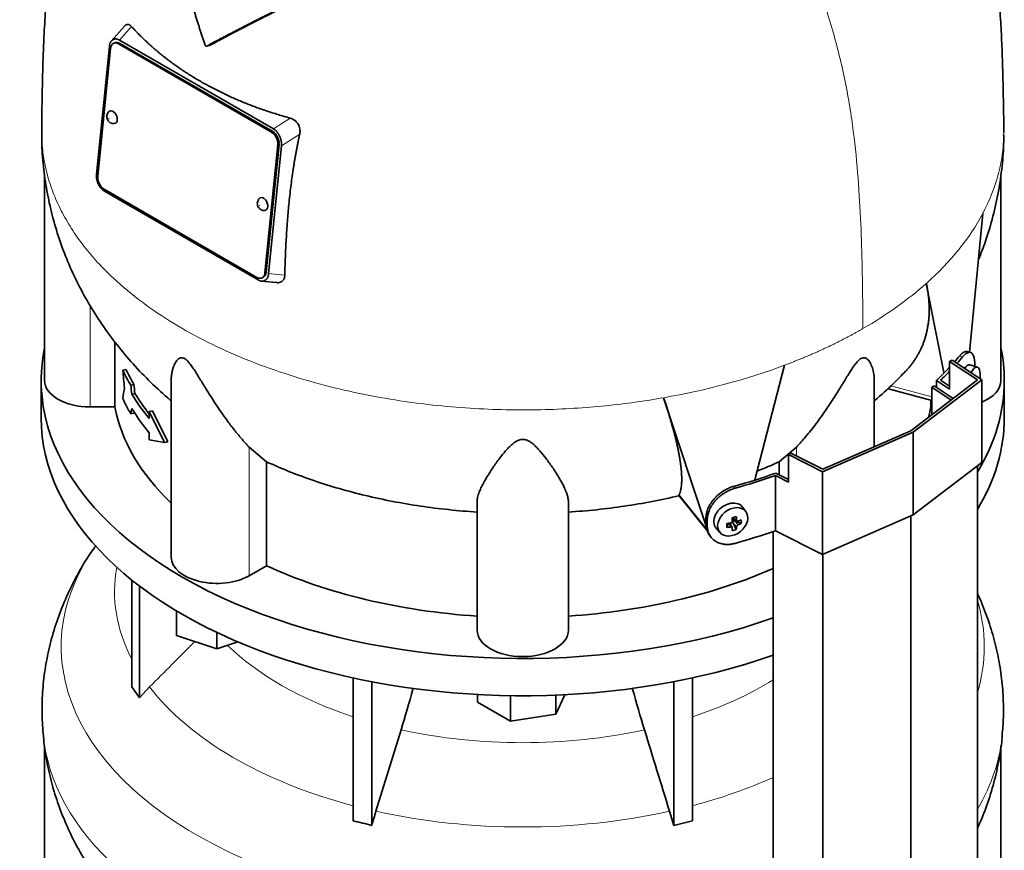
# Model space of a CAD drawing. Header units: millimetres. Extents: x 436 to 1321, y -1379 to 1435.
# Tile 8 of 27: x 1023 to 1314, y -783 to -537. Entities that reach past the tile are written whole.
import ezdxf

# ---------------------------------------------------------------- set-up
doc = ezdxf.new("R2010")
doc.units = ezdxf.units.MM
for name, color, linetype in [('LOW_334-2', 7, 'Continuous'), ('M5X8_UNI7687', 7, 'Continuous'), ('VSI344-454_TERMI', 7, 'Continuous'), ('VSI344-454_TESTA', 7, 'Continuous'), ('VSI344_DIFFUSORE', 7, 'Continuous')]:
    doc.layers.add(name, color=color, linetype=linetype)

# ---------------------------------------------------------------- blocks, each defined once
blk = doc.blocks.new('SE4')
at = {"layer": 'LOW_334-2', "color": 7, "linetype": 'Continuous', "lineweight": 35}
for p, q in [((1292.51, -646.14), (1293.27, -645.76)), ((1298.27, -649.96), (1292.51, -646.14)), ((1292.51, -646.14), (1292.51, -654.37)), ((1293.27, -645.76), (1298.88, -649.49)), ((1306.02, -1037.57), (1306.02, -669.47)), ((1286.36, -1052.63), (1286.36, -684.3)), ((1245.6, -688.88), (1245.6, -1057.27)), ((1260.26, -1063.98), (1260.26, -695.65))]:
    blk.add_line(p, q, dxfattribs=at)
at = {"layer": 'M5X8_UNI7687', "color": 7, "linetype": 'Continuous', "lineweight": 35}
for p, q in [((1306.02, -640.21), (1303.77, -639.53)), ((1237.52, -683.01), (1236.52, -681.66)), ((1231.93, -687.67), (1232.28, -686.49)), ((1233.45, -687.66), (1232.76, -686.41)), ((1233.71, -684.72), (1234.88, -685.72)), ((1234.67, -688.28), (1233.76, -686.31)), ((1233.79, -684.79), (1233.79, -685.67)), ((1236.16, -686.53), (1234.21, -685.78)), ((1228.75, -687.94), (1229.86, -689.2))]:
    blk.add_line(p, q, dxfattribs=at)
at = {"layer": 'M5X8_UNI7687', "color": 4, "linetype": 'Continuous', "lineweight": 9}
for p, q in [((1233.84, -684.69), (1234.77, -685.49)), ((1233.03, -687.52), (1232.45, -686.47)), ((1234.77, -687.46), (1233.76, -686.31)), ((1234.21, -685.78), (1235.22, -686.93))]:
    blk.add_line(p, q, dxfattribs=at)
at = {"layer": 'M5X8_UNI7687', "color": 7, "linetype": 'Continuous', "lineweight": 35}
blk.add_arc((1296.84, -642.84), 10, 355.3007, 6.9701, dxfattribs=at)
for centre, major_axis, ratio, start_param, end_param in [((1302.46, -644.36), (1.3, 4.83), 0.345066, 0, 0.78056), ((1302.46, -644.36), (1.3, 4.83), 0.345066, 6.272967, 6.283185), ((1304.72, -644.97), (-1.28, -4.76), 0.345066, 2.435688, 4.101845), ((1232.56, -684.71), (3.89, 3.14), 0.739997, 0, 3.172175), ((1232.56, -684.71), (3.89, 3.14), 0.739997, 6.252603, 6.283185), ((1230.88, -685.12), (8.97, 2.29), 0.035701, -1.293098, -1.143406), ((1229.81, -681.51), (3.16, -9.49), 0.408248, 1.007206, 1.121766), ((1233.65, -681.87), (-1.01, -9.2), 0.152739, -1.021742, -0.87205), ((1229.95, -681.6), (9.99, 0.43), 0.510658, -1.393505, -1.278945), ((1229.95, -681.34), (9.99, -0.48), 0.639648, -1.340934, -1.226375), ((1230.09, -681.43), (2.06, -9.79), 0.279258, 1.046834, 1.161394), ((1234.02, -685.96), (0.391, 0.312), 0.744948, 1.56038, 2.087178), ((1234.22, -686.19), (-0.449, 0.845), 0.482969, 0.934611, 1.452812), ((1234.22, -686.19), (-0.837, 0.408), 0.40333, 4.914112, 5.432313), ((1229.81, -681.51), (3.16, -9.49), 0.408248, 0.650389, 0.764948), ((1229.95, -681.6), (9.99, 0.43), 0.510658, -1.036687, -0.922127), ((1229.95, -681.34), (9.99, -0.48), 0.639648, -0.984117, -0.869557), ((1228.1, -683.37), (6.65, -6.44), 0.71261, 0.529363, 0.679055), ((1230.09, -681.43), (2.06, -9.79), 0.279258, 0.690017, 0.804576), ((1230.88, -680.12), (7.61, -5.28), 0.901051, 5.557555, 5.707247)]:
    blk.add_ellipse(centre, major_axis=major_axis, ratio=ratio, start_param=start_param, end_param=end_param, dxfattribs=at)
blk.add_ellipse((1233.62, -686.02), major_axis=(-3.84, -3.1), ratio=0.739997, dxfattribs=at)
for points in [[(1233.03, -686.36), (1233.05, -686.36), (1233.08, -686.35), (1233.13, -686.33), (1233.17, -686.31), (1233.21, -686.29), (1233.25, -686.27), (1233.29, -686.24), (1233.33, -686.2), (1233.36, -686.17), (1233.39, -686.13), (1233.42, -686.09), (1233.44, -686.05), (1233.46, -686.01), (1233.47, -685.96), (1233.48, -685.92), (1233.48, -685.88), (1233.48, -685.85), (1233.48, -685.83)], [(1233.48, -687.8), (1233.48, -687.79), (1233.48, -687.77), (1233.48, -687.73), (1233.47, -687.7), (1233.46, -687.67), (1233.44, -687.64), (1233.42, -687.61), (1233.39, -687.59), (1233.36, -687.57), (1233.33, -687.55), (1233.29, -687.53), (1233.25, -687.52), (1233.21, -687.51), (1233.17, -687.51), (1233.13, -687.51), (1233.08, -687.51), (1233.05, -687.52), (1233.03, -687.52)], [(1234.77, -685.49), (1234.77, -685.5), (1234.78, -685.53), (1234.79, -685.57), (1234.8, -685.61), (1234.81, -685.64), (1234.83, -685.67), (1234.86, -685.7), (1234.88, -685.73), (1234.92, -685.75), (1234.95, -685.77), (1234.98, -685.78), (1235.02, -685.79), (1235.06, -685.79), (1235.1, -685.8), (1235.14, -685.79), (1235.18, -685.78), (1235.21, -685.78), (1235.22, -685.77)], [(1235.22, -686.93), (1235.21, -686.94), (1235.18, -686.95), (1235.14, -686.97), (1235.1, -686.99), (1235.06, -687.02), (1235.02, -687.05), (1234.98, -687.08), (1234.95, -687.11), (1234.92, -687.15), (1234.88, -687.19), (1234.86, -687.23), (1234.83, -687.27), (1234.81, -687.3), (1234.8, -687.34), (1234.79, -687.38), (1234.78, -687.42), (1234.77, -687.45), (1234.77, -687.46)]]:
    blk.add_open_spline(points, degree=3, dxfattribs=at)
at = {"layer": 'VSI344-454_TERMI', "color": 4, "linetype": 'Continuous', "lineweight": 9}
for p, q in [((1301.63, -637.2), (1300.7, -636.98)), ((1233.94, -675.53), (1234.32, -676.06)), ((1225.71, -684.99), (1226.09, -685.52)), ((1226.09, -687.16), (1225.71, -686.62))]:
    blk.add_line(p, q, dxfattribs=at)
at = {"layer": 'VSI344-454_TERMI', "color": 7, "linetype": 'Continuous', "lineweight": 35}
for p, q in [((1303.9, -635.84), (1302.97, -635.62)), ((1297.82, -638.58), (1298.53, -638.17)), ((1306.02, -644.02), (1297.82, -638.58)), ((1297.82, -638.58), (1297.82, -646.74)), ((1298.53, -638.17), (1307.3, -643.99)), ((1305.29, -639.99), (1305.29, -639.8)), ((1286.36, -659.08), (1306.02, -644.02)), ((1307.3, -643.99), (1287.07, -659.49)), ((1293.92, -644.15), (1297.82, -646.74)), ((1293.92, -646.19), (1293.92, -644.15)), ((1295.16, -644.09), (1297.82, -645.86)), ((1307.3, -643.99), (1307.3, -668.49)), ((1287.07, -659.49), (1260.22, -671.18)), ((1260.26, -670.43), (1286.36, -659.08)), ((1287.07, -659.49), (1287.07, -683.99)), ((1250.13, -666.11), (1250.84, -665.7)), ((1260.22, -671.18), (1250.13, -666.11)), ((1250.13, -666.11), (1250.13, -674.28)), ((1250.84, -665.7), (1260.26, -670.43)), ((1307.3, -668.49), (1287.07, -683.99)), ((1246.25, -688.66), (1246.25, -672.33)), ((1246.25, -672.33), (1250.13, -674.28)), ((1246.35, -671.62), (1250.13, -673.51)), ((1260.22, -671.18), (1260.22, -695.67)), ((1287.07, -683.99), (1260.22, -695.67)), ((1225.71, -686.62), (1225.71, -684.99)), ((1226.09, -687.16), (1226.09, -685.52)), ((1226.69, -689.85), (1227.07, -690.39)), ((1260.22, -695.67), (1246.25, -688.66))]:
    blk.add_line(p, q, dxfattribs=at)
for centre, major_axis, start_param, end_param in [((1171.5, -600.93), (143.5, 0), -0.472679, -0.450192), ((1171.5, -600.93), (144.5, 0), -0.475462, -0.449757), ((1171.5, -600.93), (143.5, 0), -0.548792, -0.494278), ((1171.5, -600.93), (144.5, 0), -0.543719, -0.506971), ((1171.5, -600.93), (143.5, 0), -1.120604, -1.022004), ((1171.5, -600.93), (144.5, 0), -1.121039, -1.027077), ((1171.5, -617.26), (144.5, 0), -1.121039, -1.027077)]:
    blk.add_ellipse(centre, major_axis=major_axis, ratio=0.57735, start_param=start_param, end_param=end_param, dxfattribs=at)
for points, knots in [([(1300.7, -636.98), (1300.74, -636.93), (1300.83, -636.83), (1300.95, -636.69), (1301.08, -636.56), (1301.21, -636.43), (1301.33, -636.31), (1301.45, -636.21), (1301.57, -636.11), (1301.69, -636.02), (1301.81, -635.93), (1301.93, -635.86), (1302.05, -635.79), (1302.24, -635.7), (1302.49, -635.61), (1302.76, -635.59), (1302.92, -635.61), (1302.99, -635.63)], [0, 0, 0, 0, 0.0210183, 0.0419351, 0.0627723, 0.0835523, 0.1042975, 0.1250306, 0.145774, 0.1665505, 0.1873825, 0.2082923, 0.229302, 0.2504333, 0.3124933, 0.3747088, 0.4161494, 0.4161494, 0.4161494, 0.4161494]), ([(1305.29, -639.8), (1305.28, -639.72), (1305.28, -639.56), (1305.28, -639.33), (1305.27, -639.1), (1305.26, -638.88), (1305.24, -638.67), (1305.22, -638.46), (1305.2, -638.26), (1305.17, -638.06), (1305.14, -637.88), (1305.1, -637.69), (1305.07, -637.52), (1305, -637.24), (1304.89, -636.89), (1304.71, -636.52), (1304.5, -636.21), (1304.27, -635.99), (1304.01, -635.86), (1303.72, -635.8), (1303.42, -635.83), (1303.13, -635.93), (1302.86, -636.07), (1302.62, -636.23), (1302.38, -636.42), (1302.13, -636.65), (1301.88, -636.9), (1301.71, -637.1), (1301.63, -637.2)], [0, 0, 0, 0, 0.020997, 0.041894, 0.062713, 0.083478, 0.10421, 0.124932, 0.145667, 0.166438, 0.187266, 0.208174, 0.229186, 0.250321, 0.31238, 0.374613, 0.43743, 0.499972, 0.562502, 0.625326, 0.687533, 0.749602, 0.791735, 0.83347, 0.874983, 0.916456, 0.958069, 1, 1, 1, 1]), ([(1225.71, -684.99), (1225.71, -684.91), (1225.71, -684.75), (1225.73, -684.5), (1225.75, -684.26), (1225.78, -684.01), (1225.82, -683.77), (1225.87, -683.52), (1225.93, -683.27), (1225.99, -683.02), (1226.07, -682.77), (1226.15, -682.52), (1226.24, -682.27), (1226.41, -681.86), (1226.68, -681.29), (1227.1, -680.57), (1227.59, -679.87), (1228.13, -679.2), (1228.74, -678.56), (1229.39, -677.97), (1230.08, -677.42), (1230.73, -676.98), (1231.32, -676.62), (1231.83, -676.35), (1232.35, -676.1), (1232.87, -675.88), (1233.4, -675.68), (1233.76, -675.58), (1233.94, -675.53)], [0, 0, 0, 0, 0.020997, 0.041894, 0.062714, 0.083478, 0.10421, 0.124932, 0.145667, 0.166438, 0.187266, 0.208175, 0.229186, 0.250321, 0.312381, 0.374613, 0.43743, 0.499971, 0.5625, 0.625324, 0.687531, 0.7496, 0.791733, 0.833468, 0.874982, 0.916455, 0.958068, 1, 1, 1, 1]), ([(1234.32, -676.06), (1234.23, -676.09), (1234.05, -676.14), (1233.78, -676.23), (1233.52, -676.32), (1233.25, -676.42), (1232.99, -676.52), (1232.73, -676.64), (1232.47, -676.76), (1232.21, -676.89), (1231.95, -677.02), (1231.7, -677.16), (1231.44, -677.31), (1231.03, -677.57), (1230.46, -677.95), (1229.77, -678.5), (1229.12, -679.1), (1228.51, -679.73), (1227.96, -680.41), (1227.48, -681.1), (1227.06, -681.82), (1226.75, -682.48), (1226.53, -683.06), (1226.37, -683.56), (1226.24, -684.05), (1226.15, -684.55), (1226.1, -685.04), (1226.09, -685.36), (1226.09, -685.52)], [0, 0, 0, 0, 0.021018, 0.041934, 0.062771, 0.083551, 0.104296, 0.125029, 0.145772, 0.166549, 0.18738, 0.20829, 0.2293, 0.250431, 0.312491, 0.374707, 0.437523, 0.500061, 0.56259, 0.62542, 0.687635, 0.749712, 0.791848, 0.833577, 0.875076, 0.916525, 0.958107, 1, 1, 1, 1]), ([(1226.69, -689.84), (1226.56, -689.67), (1226.37, -689.35), (1226.15, -688.88), (1225.99, -688.46), (1225.86, -688.02), (1225.78, -687.57), (1225.72, -687.1), (1225.71, -686.78), (1225.71, -686.62)], [0.6886177, 0.6886177, 0.6886177, 0.6886177, 0.7497121, 0.7918482, 0.8335767, 0.8750754, 0.916525, 0.9581066, 1, 1, 1, 1]), ([(1226.09, -687.16), (1226.09, -687.24), (1226.09, -687.4), (1226.11, -687.64), (1226.13, -687.87), (1226.16, -688.1), (1226.2, -688.33), (1226.25, -688.55), (1226.3, -688.77), (1226.37, -688.99), (1226.45, -689.21), (1226.53, -689.42), (1226.62, -689.62), (1226.79, -689.95), (1227.06, -690.4), (1227.48, -690.91), (1227.96, -691.38), (1228.51, -691.78), (1229.12, -692.11), (1229.77, -692.38), (1230.46, -692.57), (1231.11, -692.68), (1231.69, -692.72), (1232.21, -692.72), (1232.73, -692.69), (1233.25, -692.63), (1233.78, -692.53), (1234.14, -692.44), (1234.32, -692.39)], [0, 0, 0, 0, 0.020997, 0.041894, 0.062713, 0.083478, 0.10421, 0.124932, 0.145667, 0.166438, 0.187266, 0.208174, 0.229186, 0.250321, 0.31238, 0.374613, 0.43743, 0.499972, 0.562502, 0.625326, 0.687533, 0.749602, 0.791735, 0.83347, 0.874983, 0.916456, 0.958069, 1, 1, 1, 1])]:
    blk.add_open_spline(points, degree=3, knots=knots, dxfattribs=at)
at = {"layer": 'VSI344-454_TESTA', "color": 7, "linetype": 'Continuous', "lineweight": 35}
for p, q in [((1053.73, -539.18), (1049.79, -543.65)), ((1050.31, -543.24), (1050.1, -543.36)), ((1050.79, -544.19), (1050.44, -544.34)), ((1097.15, -570.64), (1051.9, -544.51)), ((1052.21, -543.42), (1097.72, -569.69)), ((1097.5, -570.49), (1052.25, -544.36)), ((1049.16, -545.3), (1045.37, -583.14)), ((1049.52, -545.87), (1045.73, -583.71)), ((1078.01, -545.16), (1079.04, -544.89)), ((1099.6, -571.94), (1099.44, -571.61)), ((1095.22, -612.29), (1099.01, -574.44)), ((1095.57, -612.14), (1099.37, -574.29)), ((1100.07, -574.69), (1096.28, -612.53)), ((1030, -583.04), (1030, -644.21)), ((1313, -644.21), (1313, -583.08)), ((1045.84, -585.9), (1046.01, -586.25)), ((1047.59, -587.52), (1092.84, -613.65)), ((1047.73, -588.14), (1093.24, -614.42)), ((1303.71, -635.9), (1307.61, -594.77)), ((1094.05, -614.74), (1098.71, -615.21)), ((1094.3, -613.82), (1094.65, -613.66)), ((1095.12, -614.61), (1095.34, -614.47)), ((1296.14, -641.77), (1290.92, -615.43)), ((1050.75, -632.7), (1050.75, -652)), ((1054.08, -640.88), (1053.15, -641.11)), ((1240.15, -673.57), (1248.97, -639.65)), ((1067.49, -643.9), (1067.49, -696.46)), ((1275.5, -663.8), (1275.5, -643.9)), ((1056.43, -645.37), (1055.5, -645.59)), ((1279.75, -646.61), (1292.51, -650.05)), ((1056.73, -647.99), (1055.81, -648.21)), ((1226.17, -688.49), (1213.18, -649.28)), ((1050.75, -652), (1043.5, -652)), ((1292.24, -649.97), (1292.24, -652)), ((1292.51, -652), (1292.24, -652)), ((1056.43, -653.8), (1055.5, -654.02)), ((1061.91, -653.13), (1060.98, -653.35)), ((1065.52, -662.54), (1060.98, -653.35)), ((1060.98, -653.35), (1060.98, -655.46)), ((1066.45, -662.31), (1061.91, -653.13)), ((1060.98, -659.68), (1060.98, -661.79)), ((1065.52, -662.54), (1060.98, -661.79)), ((1066.45, -662.31), (1065.52, -662.54)), ((1095.66, -668.23), (1090.53, -663.95)), ((1252.46, -663.95), (1247.33, -668.23)), ((1095.66, -668.23), (1095.66, -699.01)), ((1247.33, -668.23), (1247.33, -672.11)), ((1217.71, -678.3), (1217.74, -678.05)), ((1217.75, -678.37), (1226.25, -688.89)), ((1158, -718.11), (1158, -680.08)), ((1185, -718.11), (1185, -680.08)), ((1095.66, -699.01), (1090.53, -701.97))]:
    blk.add_line(p, q, dxfattribs=at)
at = {"layer": 'VSI344-454_TESTA', "color": 4, "linetype": 'Continuous', "lineweight": 9}
for p, q in [((1052.21, -543.42), (1055.75, -539.39)), ((1052.25, -544.36), (1051.9, -544.51)), ((1102.71, -566.51), (1097.72, -569.69)), ((1097.15, -570.64), (1097.5, -570.49)), ((1105.49, -571.24), (1100.07, -574.69)), ((1099.37, -574.29), (1099.01, -574.44)), ((1095.22, -612.29), (1095.57, -612.14)), ((1096.28, -612.53), (1101.07, -613.01)), ((1043.5, -652), (1043.5, -622.05)), ((1280.44, -645.75), (1292.51, -649)), ((1090.53, -701.97), (1090.53, -663.95)), ((1252.46, -666.52), (1252.46, -663.95)), ((1217.74, -678.05), (1226.17, -688.49))]:
    blk.add_line(p, q, dxfattribs=at)
at = {"layer": 'VSI344-454_TESTA', "color": 7, "linetype": 'Continuous', "lineweight": 35}
for centre, major_axis, ratio, start_param, end_param in [((1051.64, -547.09), (1.2, -2.75), 0.643408, 2.425216, 3.996013), ((1051.99, -546.94), (1.2, -2.75), 0.643408, 2.425216, 3.141593), ((1050.1, -566.22), (-0.8, 1.83), 0.643408, 0, 0.21978), ((1050.1, -566.22), (-0.8, 1.83), 0.643408, 2.920391, 6.283185), ((1096.89, -573.22), (1.2, -2.75), 0.643408, 0.85442, 2.425216), ((1097.24, -573.07), (-1.2, 2.75), 0.643408, 3.996013, 5.566809), ((1047.85, -584.94), (-1.2, 2.75), 0.643408, 0.85442, 2.425216), ((1094.64, -591.94), (-0.8, 1.83), 0.643408, 0, 0.21978), ((1094.64, -591.94), (-0.8, 1.83), 0.643408, 2.920391, 6.283185), ((1093.1, -611.07), (-1.2, 2.75), 0.643408, 2.425216, 3.996013), ((1093.45, -610.91), (-1.2, 2.75), 0.643408, 3.141593, 3.996013), ((1171.5, -622.84), (-121.5, 0), 0.57735, 0.260097, 0.326857), ((1171.5, -622.84), (-122.5, 0), 0.57735, 0.261186, 0.327396), ((1043.5, -644.21), (13.5, 0), 0.57735, 3.141593, 4.712389), ((1299.5, -644.21), (-13.5, 0), 0.57735, 2.187452, 3.141593), ((1171.5, -631.28), (-122.5, 0), 0.57735, 0.261186, 0.327396), ((1171.5, -624.95), (-122.5, 0), 0.57735, 0.335083, 0.446047), ((1171.5, -624.95), (-121.5, 0), 0.57735, 0.334608, 0.428513), ((1171.5, -644.21), (-121.5, 0), 0.57735, 0.111341, 0.543224), ((1171.5, -629.17), (-122.5, 0), 0.57735, 0.335083, 0.446047), ((1171.5, -644.21), (121.5, 0), 0.57735, -0.156365, -0.111341), ((1080.99, -696.46), (13.5, 0), 0.57735, 3.141593, 5.497787), ((1171.5, -644.21), (-121.5, 0), 0.57735, 0.896739, 1.459455), ((1171.5, -644.21), (121.5, 0), 0.57735, 4.82373, 5.368326), ((1171.5, -718.11), (13.5, 0), 0.57735, 3.141593, 6.283185)]:
    blk.add_ellipse(centre, major_axis=major_axis, ratio=ratio, start_param=start_param, end_param=end_param, dxfattribs=at)
at = {"layer": 'VSI344-454_TESTA', "color": 4, "linetype": 'Continuous', "lineweight": 9}
for centre in [(1049.04, -566.68), (1093.59, -592.4)]:
    blk.add_ellipse(centre, major_axis=(-0.0254, 0.0582), ratio=0.643408, dxfattribs=at)
for start_param, end_param in [(5.707705, 5.986003), (5.009578, 5.287871)]:
    blk.add_ellipse((1171.5, -570.7), major_axis=(142.36, 0), ratio=0.57735, start_param=start_param, end_param=end_param, dxfattribs=at)
at = {"layer": 'VSI344-454_TESTA', "color": 7, "linetype": 'Continuous', "lineweight": 35}
for points, degree, knots in [([(1047.69, -465.36), (1047.1, -466.5), (1045.53, -469.64), (1043.09, -474.93), (1040.58, -481.17), (1038.41, -487.47), (1036.58, -493.75), (1035.04, -500.02), (1033.66, -506.66), (1032.48, -513.67), (1031.51, -520.98), (1030.75, -528.35), (1030.18, -535.79), (1029.77, -543.01), (1029.52, -549.72), (1029.37, -555.82), (1029.27, -560.63), (1029.19, -564.75), (1029.14, -567.98), (1029.15, -569.9), (1029.15, -570.72)], 3, [0.268708, 0.268708, 0.268708, 0.268708, 0.2934569, 0.3366376, 0.3806974, 0.4228474, 0.4647229, 0.5062222, 0.54758, 0.5968675, 0.6455547, 0.6946082, 0.7468241, 0.800283, 0.8467115, 0.8891063, 0.9336417, 0.9585932, 0.9850441, 1, 1, 1, 1]), ([(1313.84, -570.73), (1313.84, -569.79), (1313.84, -567.72), (1313.79, -564.3), (1313.72, -560.91), (1313.64, -556.73), (1313.52, -551.49), (1313.3, -544.95), (1312.95, -537.98), (1312.44, -530.71), (1311.75, -523.33), (1310.86, -516.12), (1309.72, -508.76), (1308.35, -501.77), (1306.71, -494.86), (1304.83, -488.23), (1302.55, -481.52), (1300, -475.18), (1297.56, -469.85), (1295.99, -466.7), (1295.35, -465.45)], 3, [0, 0, 0, 0, 0.0171147, 0.0446827, 0.0706784, 0.0973163, 0.1417862, 0.1869358, 0.2366077, 0.2889616, 0.3390296, 0.3876189, 0.4345971, 0.4858509, 0.5265937, 0.5720835, 0.6181589, 0.6628994, 0.7035656, 0.730842, 0.730842, 0.730842, 0.730842]), ([(1077.5, -544.87), (1077.37, -544.49), (1077.11, -543.73), (1076.72, -542.59), (1076.34, -541.44), (1075.97, -540.29), (1075.6, -539.12), (1075.24, -537.96), (1074.88, -536.78), (1074.52, -535.6), (1074.17, -534.41), (1073.83, -533.21), (1073.49, -532.01), (1073.15, -530.8), (1072.83, -529.59), (1072.5, -528.36), (1072.18, -527.14), (1071.74, -525.37), (1071.17, -523.04), (1070.48, -520.09), (1069.8, -517.04), (1069.12, -513.86), (1068.45, -510.58), (1068.01, -508.35), (1067.79, -507.21)], 3, [0, 0, 0, 0, 0.030328, 0.060804, 0.091429, 0.122206, 0.153136, 0.184222, 0.215465, 0.246867, 0.278431, 0.310158, 0.342051, 0.374109, 0.406337, 0.438735, 0.471305, 0.504049, 0.578996, 0.657008, 0.738102, 0.822291, 0.909586, 1, 1, 1, 1]), ([(1107.74, -529.98), (1103.57, -532.04), (1100.01, -533.81), (1095.97, -535.83), (1092.43, -537.63), (1090.51, -538.6), (1088.7, -539.53), (1086.81, -540.51), (1085, -541.45), (1081.35, -543.36), (1078.01, -545.16)], 2, [0, 0, 0, 0.25, 0.25, 0.5, 0.5, 0.625, 0.625, 0.75, 0.75, 1, 1, 1]), ([(1079.04, -544.89), (1082.37, -543.09), (1086.02, -541.18), (1087.82, -540.24), (1089.71, -539.27), (1091.48, -538.36), (1093.37, -537.4), (1096.92, -535.59), (1100.99, -533.57), (1104.59, -531.77), (1108.8, -529.7)], 2, [0, 0, 0, 0.25, 0.25, 0.375, 0.375, 0.5, 0.5, 0.75, 0.75, 1, 1, 1]), ([(1053.73, -539.18), (1053.74, -539.17), (1053.85, -539.04), (1054.1, -538.84), (1054.42, -538.74), (1054.68, -538.74), (1054.89, -538.79), (1055.1, -538.87), (1055.32, -539), (1055.54, -539.17), (1055.68, -539.32), (1055.75, -539.39)], 3, [0.3819069, 0.3819069, 0.3819069, 0.3819069, 0.392179, 0.5097344, 0.6234902, 0.6817649, 0.7404104, 0.8020867, 0.8651418, 0.9320617, 1, 1, 1, 1]), ([(1055.75, -539.39), (1055.93, -539.59), (1056.29, -539.99), (1056.85, -540.58), (1057.41, -541.17), (1057.97, -541.76), (1058.55, -542.33), (1059.13, -542.91), (1059.73, -543.48), (1060.33, -544.04), (1060.93, -544.6), (1061.55, -545.15), (1062.17, -545.7), (1062.8, -546.25), (1063.43, -546.79), (1064.08, -547.32), (1064.73, -547.85), (1065.39, -548.37), (1066.05, -548.89), (1066.73, -549.41), (1067.41, -549.92), (1068.09, -550.42), (1068.79, -550.92), (1069.49, -551.41), (1070.2, -551.9), (1070.91, -552.38), (1071.63, -552.86), (1072.36, -553.33), (1073.09, -553.79), (1073.83, -554.25), (1074.58, -554.71), (1075.33, -555.16), (1076.33, -555.74), (1077.58, -556.44), (1079.1, -557.27), (1080.64, -558.07), (1082.2, -558.85), (1083.79, -559.61), (1085.4, -560.35), (1087.04, -561.07), (1088.69, -561.76), (1090.37, -562.44), (1092.07, -563.09), (1093.8, -563.72), (1095.54, -564.32), (1097.3, -564.9), (1099.09, -565.46), (1100.89, -566), (1102.1, -566.34), (1102.71, -566.51)], 3, [0, 0, 0, 0, 0.016211, 0.032418, 0.048618, 0.064813, 0.081003, 0.097187, 0.113366, 0.129539, 0.145707, 0.161869, 0.178026, 0.194178, 0.210323, 0.226464, 0.242598, 0.258728, 0.274851, 0.29097, 0.307082, 0.323189, 0.339291, 0.355387, 0.371478, 0.387563, 0.403642, 0.419716, 0.435784, 0.451847, 0.467904, 0.483956, 0.500002, 0.531096, 0.562211, 0.593346, 0.624503, 0.65568, 0.686878, 0.718097, 0.749337, 0.780598, 0.811879, 0.843181, 0.874504, 0.905847, 0.937211, 0.968595, 1, 1, 1, 1]), ([(1077.5, -544.87), (1077.51, -544.89), (1077.53, -544.93), (1077.56, -544.99), (1077.6, -545.05), (1077.65, -545.11), (1077.72, -545.15), (1077.79, -545.19), (1077.87, -545.2), (1077.94, -545.19), (1077.98, -545.17), (1078.01, -545.16)], 3, [0, 0, 0, 0, 0.083882, 0.167351, 0.251899, 0.376428, 0.501233, 0.625666, 0.750014, 0.87532, 1, 1, 1, 1]), ([(1049.07, -564.55), (1049.05, -564.56), (1048.85, -564.69), (1048.61, -565.1), (1048.4, -565.69), (1048.39, -566.32), (1048.58, -566.98), (1048.97, -567.53), (1049.3, -567.76), (1049.44, -567.85)], 3, [0, 0, 0, 0, 0.016071, 0.188666, 0.346757, 0.501927, 0.66984, 0.88022, 1, 1, 1, 1]), ([(1102.71, -566.51), (1102.77, -566.53), (1102.9, -566.56), (1103.08, -566.63), (1103.26, -566.7), (1103.49, -566.81), (1103.76, -566.96), (1104.07, -567.18), (1104.34, -567.42), (1104.68, -567.76), (1105.04, -568.25), (1105.36, -568.92), (1105.52, -569.54), (1105.58, -570.05), (1105.59, -570.45), (1105.56, -570.85), (1105.51, -571.11), (1105.49, -571.24)], 3, [0, 0, 0, 0, 0.03415, 0.067958, 0.101516, 0.134917, 0.197958, 0.259657, 0.318285, 0.37658, 0.490339, 0.607904, 0.728718, 0.794673, 0.861368, 0.929571, 1, 1, 1, 1]), ([(1029.19, -570.76), (1029.17, -571.4), (1029.1, -574.26), (1029.51, -579.91), (1030.44, -587.13), (1031.94, -594.32), (1033.95, -601.35), (1036.47, -608.21), (1039.47, -614.88), (1042.95, -621.35), (1046.9, -627.59), (1051.3, -633.6), (1056.15, -639.35), (1061.45, -644.86), (1065.3, -648.36), (1067.38, -650.14), (1067.48, -650.22)], 3, [0, 0, 0, 0, 0.0171473, 0.0897634, 0.1620611, 0.2341525, 0.306163, 0.3782246, 0.4504779, 0.5230734, 0.5961724, 0.6699464, 0.7445732, 0.8202308, 0.8970851, 0.9008421, 0.9008421, 0.9008421, 0.9008421]), ([(1105.49, -571.24), (1105.42, -571.58), (1105.27, -572.25), (1105.06, -573.26), (1104.85, -574.29), (1104.65, -575.32), (1104.46, -576.37), (1104.27, -577.42), (1104.08, -578.49), (1103.9, -579.57), (1103.73, -580.66), (1103.35, -583.08), (1102.83, -586.9), (1102.27, -592.01), (1101.83, -597.18), (1101.55, -601.44), (1101.36, -604.92), (1101.25, -607.56), (1101.15, -610.26), (1101.1, -612.09), (1101.07, -613.01)], 3, [0, 0, 0, 0, 0.02336, 0.047015, 0.070963, 0.095203, 0.119731, 0.144544, 0.169639, 0.195013, 0.220662, 0.246585, 0.366346, 0.49242, 0.612327, 0.739264, 0.80163, 0.865878, 0.932007, 1, 1, 1, 1]), ([(1306.38, -608.33), (1307.11, -606.54), (1308.7, -602.33), (1310.72, -595.62), (1312.37, -588.2), (1313.4, -580.82), (1313.85, -575.02), (1313.81, -572.05), (1313.8, -571.36)], 3, [0.3328602, 0.3328602, 0.3328602, 0.3328602, 0.4336687, 0.5662566, 0.6973713, 0.8272292, 0.9560389, 0.9905081, 0.9905081, 0.9905081, 0.9905081]), ([(1093.61, -590.27), (1093.59, -590.28), (1093.4, -590.41), (1093.15, -590.82), (1092.95, -591.41), (1092.94, -592.04), (1093.12, -592.7), (1093.52, -593.25), (1093.85, -593.48), (1093.99, -593.57)], 3, [0, 0, 0, 0, 0.016071, 0.188666, 0.346757, 0.501927, 0.66984, 0.88022, 1, 1, 1, 1]), ([(1101.07, -613.01), (1101.07, -613.07), (1101.07, -613.19), (1101.05, -613.36), (1101.02, -613.52), (1100.98, -613.73), (1100.9, -613.98), (1100.77, -614.24), (1100.62, -614.48), (1100.38, -614.75), (1100.01, -615.02), (1099.47, -615.2), (1099.02, -615.23), (1098.76, -615.21), (1098.71, -615.21)], 3, [0, 0, 0, 0, 0.0335571, 0.0667874, 0.0997731, 0.1325985, 0.1958636, 0.2580457, 0.3183352, 0.3781439, 0.4957181, 0.6141111, 0.7362695, 0.7635613, 0.7635613, 0.7635613, 0.7635613]), ([(1284.83, -641.41), (1284.9, -641.34), (1285.07, -641.16), (1285.34, -640.85), (1285.65, -640.5), (1285.96, -640.14), (1286.25, -639.78), (1286.54, -639.41), (1286.82, -639.04), (1287.09, -638.66), (1287.36, -638.28), (1287.62, -637.89), (1287.87, -637.5), (1288.11, -637.11), (1288.34, -636.71), (1288.57, -636.31), (1288.79, -635.9), (1289, -635.49), (1289.2, -635.07), (1289.4, -634.66), (1289.59, -634.23), (1289.77, -633.81), (1289.94, -633.38), (1290.18, -632.75), (1290.47, -631.92), (1290.78, -630.87), (1291.05, -629.81), (1291.27, -628.74), (1291.45, -627.67), (1291.6, -626.58), (1291.7, -625.48), (1291.76, -624.38), (1291.78, -623.27), (1291.77, -622.16), (1291.71, -621.04), (1291.62, -619.93), (1291.5, -618.8), (1291.34, -617.68), (1291.15, -616.56), (1291, -615.8), (1290.92, -615.43)], 3, [0.1921012, 0.1921012, 0.1921012, 0.1921012, 0.2005107, 0.2147742, 0.2290298, 0.2432778, 0.2575181, 0.2717506, 0.2859755, 0.3001927, 0.3144023, 0.3286042, 0.3427985, 0.3569852, 0.3711642, 0.3853356, 0.3994995, 0.4136557, 0.4278043, 0.4419454, 0.4560788, 0.4702047, 0.484323, 0.4984337, 0.5315552, 0.5644411, 0.5970912, 0.6295054, 0.6616835, 0.6936252, 0.7253304, 0.756799, 0.7880306, 0.8190252, 0.8497823, 0.8803019, 0.9105837, 0.9406275, 0.970433, 1, 1, 1, 1]), ([(1090.53, -663.95), (1090.32, -663.71), (1089.88, -663.23), (1089.17, -662.45), (1088.36, -661.51), (1087.42, -660.4), (1086.11, -658.78), (1084.53, -656.74), (1082.8, -654.36), (1081.26, -652.12), (1079.89, -650.05), (1078.69, -648.15), (1077.31, -645.93), (1076.05, -643.85), (1074.86, -641.91), (1074.04, -640.64), (1073.25, -639.49), (1072.45, -638.5), (1071.6, -637.72), (1070.79, -637.38), (1070.15, -637.46), (1069.61, -637.77), (1069.15, -638.24), (1068.56, -639.08), (1068.1, -640.15), (1067.75, -641.38), (1067.56, -642.47), (1067.49, -643.33), (1067.49, -643.81), (1067.49, -643.9)], 3, [0, 0, 0, 0, 0.020247, 0.0413012, 0.0631676, 0.0911499, 0.1206822, 0.1725651, 0.2189806, 0.2600001, 0.2962057, 0.3283254, 0.3570821, 0.4069553, 0.4285992, 0.4484587, 0.4665056, 0.4826091, 0.4971306, 0.5113122, 0.5266668, 0.543344, 0.562023, 0.5826937, 0.6304427, 0.6595254, 0.6923195, 0.7261108, 0.734395, 0.734395, 0.734395, 0.734395]), ([(1275.5, -643.9), (1275.5, -643.75), (1275.49, -642.89), (1275.29, -641.43), (1274.73, -639.67), (1274.04, -638.43), (1273.38, -637.76), (1272.82, -637.47), (1272.29, -637.38), (1271.56, -637.62), (1270.77, -638.26), (1270.01, -639.15), (1269.23, -640.23), (1268.45, -641.41), (1267.62, -642.75), (1266.4, -644.75), (1264.68, -647.57), (1262.82, -650.49), (1261.11, -653.04), (1259.57, -655.22), (1257.95, -657.4), (1256.35, -659.45), (1254.91, -661.19), (1253.61, -662.69), (1252.83, -663.54), (1252.46, -663.95)], 3, [0.2656377, 0.2656377, 0.2656377, 0.2656377, 0.2789295, 0.3409942, 0.392778, 0.4359518, 0.4604978, 0.4716154, 0.4871189, 0.5000341, 0.5129562, 0.5284792, 0.5444389, 0.5641957, 0.583938, 0.6074587, 0.6593255, 0.7214848, 0.7571561, 0.7963778, 0.8446458, 0.8874257, 0.9275339, 0.9650516, 1, 1, 1, 1]), ([(1275.51, -650.23), (1275.55, -650.2), (1277.57, -648.47), (1280.81, -645.58), (1283.52, -642.71), (1284.78, -641.37)], 3, [0.4376151, 0.4376151, 0.4376151, 0.4376151, 0.4439119, 0.7805397, 1, 1, 1, 1]), ([(1217.74, -678.05), (1217.77, -678), (1217.83, -677.88), (1217.9, -677.7), (1217.97, -677.51), (1218.04, -677.31), (1218.11, -677.11), (1218.16, -676.9), (1218.22, -676.68), (1218.27, -676.45), (1218.32, -676.22), (1218.36, -675.98), (1218.4, -675.73), (1218.43, -675.47), (1218.46, -675.21), (1218.48, -674.93), (1218.5, -674.66), (1218.52, -674.37), (1218.53, -674.08), (1218.54, -673.78), (1218.54, -673.47), (1218.54, -673.16), (1218.54, -672.84), (1218.53, -672.51), (1218.51, -672.17), (1218.49, -671.83), (1218.47, -671.48), (1218.44, -671.13), (1218.41, -670.77), (1218.38, -670.4), (1218.34, -670.02), (1218.3, -669.64), (1218.25, -669.26), (1218.2, -668.86), (1218.14, -668.46), (1218.08, -668.06), (1217.99, -667.46), (1217.86, -666.66), (1217.67, -665.64), (1217.46, -664.59), (1217.23, -663.53), (1216.99, -662.43), (1216.72, -661.32), (1216.44, -660.19), (1216.14, -659.04), (1215.82, -657.87), (1215.49, -656.68), (1215.14, -655.48), (1214.78, -654.26), (1214.4, -653.04), (1214.01, -651.8), (1213.6, -650.55), (1213.32, -649.71), (1213.18, -649.28)], 3, [0, 0, 0, 0, 0.014374, 0.02874, 0.043097, 0.057447, 0.071789, 0.086123, 0.100449, 0.114767, 0.129077, 0.143379, 0.157674, 0.171961, 0.186239, 0.200511, 0.214774, 0.22903, 0.243278, 0.257518, 0.27175, 0.285975, 0.300193, 0.314402, 0.328604, 0.342798, 0.356985, 0.371164, 0.385335, 0.399499, 0.413655, 0.427804, 0.441945, 0.456079, 0.470204, 0.484323, 0.498433, 0.531555, 0.564441, 0.597091, 0.629505, 0.661683, 0.693625, 0.72533, 0.756799, 0.78803, 0.819025, 0.849782, 0.880302, 0.910583, 0.940627, 0.970433, 1, 1, 1, 1]), ([(1185, -680.08), (1184.99, -679.9), (1184.98, -679.53), (1184.88, -678.93), (1184.72, -678.23), (1184.45, -677.41), (1183.97, -676.22), (1183.25, -674.73), (1182.26, -672.99), (1181.25, -671.37), (1180.25, -669.86), (1179.29, -668.49), (1178.1, -666.88), (1176.91, -665.38), (1175.67, -664.02), (1174.78, -663.16), (1173.85, -662.42), (1172.87, -661.86), (1171.74, -661.55), (1170.56, -661.69), (1169.54, -662.16), (1168.61, -662.82), (1167.72, -663.61), (1166.49, -664.9), (1165.3, -666.36), (1164.08, -667.96), (1163.1, -669.34), (1162.16, -670.72), (1161.01, -672.52), (1159.98, -674.29), (1159.13, -675.97), (1158.54, -677.38), (1158.09, -678.76), (1158.03, -679.65), (1158, -680.08)], 3, [0, 0, 0, 0, 0.020247, 0.041301, 0.063168, 0.09115, 0.120682, 0.172565, 0.218981, 0.26, 0.296206, 0.328325, 0.357082, 0.406955, 0.428599, 0.448459, 0.466506, 0.482609, 0.497131, 0.511312, 0.526667, 0.543344, 0.562023, 0.582694, 0.630443, 0.659525, 0.692319, 0.726111, 0.759233, 0.82594, 0.865768, 0.902245, 0.953307, 1, 1, 1, 1]), ([(1095.66, -668.23), (1100.11, -670.28), (1104.81, -672.16), (1114.62, -675.5), (1119.73, -676.97), (1130.26, -679.49), (1135.68, -680.54), (1146.72, -682.18), (1152.33, -682.77), (1158, -683.14)], 3, [0, 0, 0, 0, 0.25, 0.25, 0.5, 0.5, 0.75, 0.75, 1, 1, 1, 1]), ([(1217.71, -678.3), (1212.49, -679.54), (1207.11, -680.57), (1196.17, -682.19), (1190.61, -682.77), (1185, -683.14)], 3, [0, 0, 0, 0, 0.5, 0.5, 1, 1, 1, 1])]:
    blk.add_open_spline(points, degree=degree, knots=knots, dxfattribs=at)
at = {"layer": 'VSI344-454_TESTA', "color": 4, "linetype": 'Continuous', "lineweight": 9}
for points, knots in [([(1253, -506.36), (1254.03, -510.93), (1256.83, -520.59), (1261.96, -535.93), (1266.34, -551.81), (1268.99, -566.83), (1270.55, -580.92), (1271.44, -594.47), (1271.91, -607.71), (1272.06, -619.04), (1272.16, -626.07), (1272.16, -628.81)], [0, 0, 0, 0, 0.117079, 0.240569, 0.360617, 0.476421, 0.590288, 0.703407, 0.816259, 0.929029, 1, 1, 1, 1]), ([(1313.85, -570.73), (1313.85, -574.79), (1313.32, -578.85), (1311.24, -586.89), (1309.67, -590.87), (1307.61, -594.77)], [0.5006326, 0.5006326, 0.5006326, 0.5006326, 0.75, 0.75, 1, 1, 1, 1])]:
    blk.add_open_spline(points, degree=3, knots=knots, dxfattribs=at)
at = {"layer": 'VSI344-454_TESTA', "color": 7, "linetype": 'Continuous', "lineweight": 35}
for points, degree in [([(1050.1, -543.36), (1049.3, -543.93), (1049.16, -545.3)], 2), ([(1052.21, -543.42), (1051.14, -542.8), (1050.31, -543.24)], 2), ([(1049.44, -567.85), (1049.88, -568.08), (1050.26, -568.16), (1050.61, -568.09)], 3), ([(1099.44, -571.61), (1098.79, -570.31), (1097.72, -569.69)], 2), ([(1100.07, -574.69), (1100.21, -573.33), (1099.6, -571.94)], 2), ([(1045.37, -583.14), (1045.23, -584.51), (1045.84, -585.9)], 2), ([(1046.01, -586.25), (1046.67, -587.53), (1047.73, -588.14)], 2), ([(1093.99, -593.57), (1094.42, -593.8), (1094.81, -593.88), (1095.16, -593.81)], 3), ([(1093.24, -614.42), (1094.3, -615.03), (1095.12, -614.61)], 2), ([(1095.34, -614.47), (1096.15, -613.9), (1096.28, -612.53)], 2), ([(1053.65, -646.38), (1053.48, -644.62), (1053.31, -642.86), (1053.15, -641.11)], 3), ([(1053.65, -646.38), (1053.48, -647.43), (1053.31, -648.49), (1053.15, -649.54)], 3), ([(1055.81, -648.21), (1055.71, -647.34), (1055.6, -646.46), (1055.5, -645.59)], 3), ([(1056.73, -647.99), (1056.63, -647.11), (1056.53, -646.24), (1056.43, -645.37)], 3), ([(1055.81, -652.43), (1055.71, -652.96), (1055.6, -653.49), (1055.5, -654.02)], 3), ([(1056.5, -653.4), (1056.48, -653.53), (1056.45, -653.67), (1056.43, -653.8)], 3), ([(1247.33, -668.23), (1245.24, -669.19), (1243.1, -670.12), (1240.9, -671)], 3)]:
    blk.add_open_spline(points, degree=degree, dxfattribs=at)
at = {"layer": 'VSI344-454_TESTA', "color": 4, "linetype": 'Continuous', "lineweight": 9}
for points, weights in [([(1029.14, -570.72), (1029.17, -636.56), (1122.47, -665.32), (1213.18, -649.28)], [0.668581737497, 0.547065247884, 0.657538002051, 1]), ([(1248.97, -639.65), (1257.34, -636.51), (1265.1, -632.88), (1272.16, -628.81)], [1, 0.996331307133, 0.996331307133, 1])]:
    blk.add_rational_spline(points, weights, degree=3, dxfattribs=at)
blk.add_open_spline([(1290.92, -615.43), (1285.5, -620.25), (1279.2, -624.74), (1272.16, -628.81)], degree=3, dxfattribs=at)
at = {"layer": 'VSI344_DIFFUSORE', "color": 7, "linetype": 'Continuous', "lineweight": 35}
for p, q in [((1029, -644.21), (1029, -655.23)), ((1314, -655.23), (1314, -644.21)), ((1055.79, -734.88), (1055.79, -703.25)), ((1058.08, -738.08), (1058.08, -705.04)), ((1068.99, -719.65), (1068.99, -712.38)), ((1080.99, -723.65), (1068.99, -719.65)), ((1080.99, -723.65), (1080.99, -718.78)), ((1087.22, -721.57), (1080.99, -723.65)), ((1121.27, -774.57), (1121.27, -732.22)), ((1126.81, -775.89), (1126.81, -733.35)), ((1216.18, -775.89), (1216.18, -733.35)), ((1221.72, -774.57), (1221.72, -732.22)), ((1055.79, -734.88), (1058.08, -738.08)), ((1058.08, -738.08), (1061.08, -734.91)), ((1158.11, -739.37), (1158.11, -737.14)), ((1167.91, -745.02), (1158.11, -739.37)), ((1167.91, -745.02), (1167.91, -737.48)), ((1183.97, -737.19), (1181.29, -742.95)), ((1181.29, -742.95), (1181.29, -737.31)), ((1181.29, -742.95), (1167.91, -745.02)), ((1135.48, -747.59), (1128.06, -771.7)), ((1030, -752.32), (1030, -815.67)), ((1313, -815.67), (1313, -752.38)), ((1214.93, -771.7), (1216.18, -775.89)), ((1216.18, -775.89), (1221.72, -774.57))]:
    blk.add_line(p, q, dxfattribs=at)
for centre, start_param, end_param in [((1171.5, -644.21), 3.023053, 5.259265), ((1171.5, -644.21), 0, 0.118539), ((1171.5, -644.21), 5.946965, 6.283185), ((1171.5, -655.23), 3.141593, 5.259265), ((1171.5, -655.23), 5.946965, 6.283185)]:
    blk.add_ellipse(centre, major_axis=(142.5, 0), ratio=0.57735, start_param=start_param, end_param=end_param, dxfattribs=at)
at = {"layer": 'VSI344_DIFFUSORE', "color": 4, "linetype": 'Continuous', "lineweight": 9}
for centre, major_axis, start_param, end_param in [((1171.5, -722.95), (136.58, 0), 2.76304, 5.285895), ((1171.5, -706.63), (120.79, 0), 3.038624, 3.432735), ((1171.5, -722.95), (136.58, 0), 0, 0.173656), ((1171.5, -692.87), (-101.4, 0), 0.532702, 1.052595), ((1171.5, -722.95), (136.58, 0), 6.10953, 6.283185), ((1171.5, -692.87), (101.4, 0), 5.23059, 5.5319), ((1171.5, -706.63), (-120.79, 0), 0.417538, 1.141984), ((1171.5, -744.63), (-142.13, 0), 0.048872, 2.119254), ((1171.5, -692.87), (-101.4, 0), 1.207688, 1.933905), ((1171.5, -744.63), (-142.13, 0), 2.812882, 3.092881), ((1171.5, -706.63), (120.79, 0), -1.141984, -0.910344), ((1171.5, -706.63), (-120.79, 0), 1.202936, 1.938657)]:
    blk.add_ellipse(centre, major_axis=major_axis, ratio=0.57735, start_param=start_param, end_param=end_param, dxfattribs=at)
at = {"layer": 'VSI344_DIFFUSORE', "color": 7, "linetype": 'Continuous', "lineweight": 35}
for points in [[(1045.23, -693), (1045.04, -693.27), (1044.85, -693.55), (1044.65, -693.84)], [(1061.08, -734.91), (1065.53, -730.43), (1069.98, -725.95), (1074.43, -721.47)], [(1207.51, -747.59), (1209.98, -755.63), (1212.46, -763.67), (1214.93, -771.7)], [(1128.06, -771.7), (1127.63, -773.09), (1127.21, -774.49), (1126.81, -775.89)], [(1126.81, -775.89), (1124.97, -775.41), (1123.12, -774.97), (1121.27, -774.57)]]:
    blk.add_open_spline(points, degree=3, dxfattribs=at)
for points, knots in [([(1044.65, -693.84), (1044.04, -694.7), (1042.18, -697.29), (1039.21, -702.47), (1036.07, -708.91), (1033.52, -715.53), (1031.56, -722.21), (1030.18, -728.95), (1029.39, -735.67), (1029.14, -742.38), (1029.4, -746.37), (1029.55, -748.64)], [0, 0, 0, 0, 0.049401, 0.176392, 0.300724, 0.422664, 0.542534, 0.66068, 0.777453, 0.893206, 1, 1, 1, 1]), ([(1313.41, -748.62), (1313.57, -746.65), (1313.84, -742.92), (1313.66, -736.52), (1312.96, -729.92), (1311.7, -723.36), (1309.93, -716.93), (1307.97, -711.57), (1306.59, -708.39), (1306.07, -707.26)], [0, 0, 0, 0, 0.0925764, 0.2077375, 0.3224438, 0.4369725, 0.5516876, 0.6669587, 0.7313566, 0.7313566, 0.7313566, 0.7313566]), ([(1135.48, -747.59), (1136.7, -743.64), (1137.87, -739.62), (1139.03, -735.44), (1139.05, -735.35), (1139.08, -735.25)], [0, 0, 0, 0, 0.5, 0.5, 0.5117022, 0.5117022, 0.5117022, 0.5117022]), ([(1207.51, -747.59), (1206.29, -743.64), (1205.12, -739.62), (1203.96, -735.42), (1203.92, -735.3), (1203.89, -735.18)], [0, 0, 0, 0, 0.5, 0.5, 0.5145298, 0.5145298, 0.5145298, 0.5145298]), ([(1029.55, -748.72), (1029.8, -751.08), (1030.24, -755.15), (1031.63, -761.81), (1033.5, -768.27), (1035.91, -774.64), (1038.81, -780.82), (1042.2, -786.84), (1046.09, -792.66), (1050.45, -798.28), (1055.31, -803.69), (1060.61, -808.82), (1064.86, -812.44), (1067.13, -814.2), (1067.47, -814.46)], [0, 0, 0, 0, 0.077953, 0.1592074, 0.2406, 0.3223773, 0.4047915, 0.4880988, 0.5725524, 0.6583921, 0.7458257, 0.8350046, 0.9259937, 0.9417626, 0.9417626, 0.9417626, 0.9417626]), ([(1306.04, -776.8), (1306.94, -774.82), (1308.66, -770.63), (1310.78, -764.09), (1312.34, -757.32), (1313.21, -752), (1313.37, -749.28), (1313.4, -748.63)], [0.6477305, 0.6477305, 0.6477305, 0.6477305, 0.7261912, 0.8115289, 0.8956058, 0.978656, 1, 1, 1, 1])]:
    blk.add_open_spline(points, degree=3, knots=knots, dxfattribs=at)

msp = doc.modelspace()

# ---------------------------------------------------------------- block references
msp.add_blockref('SE4', (0, 0))

doc.saveas('drawing.dxf')
